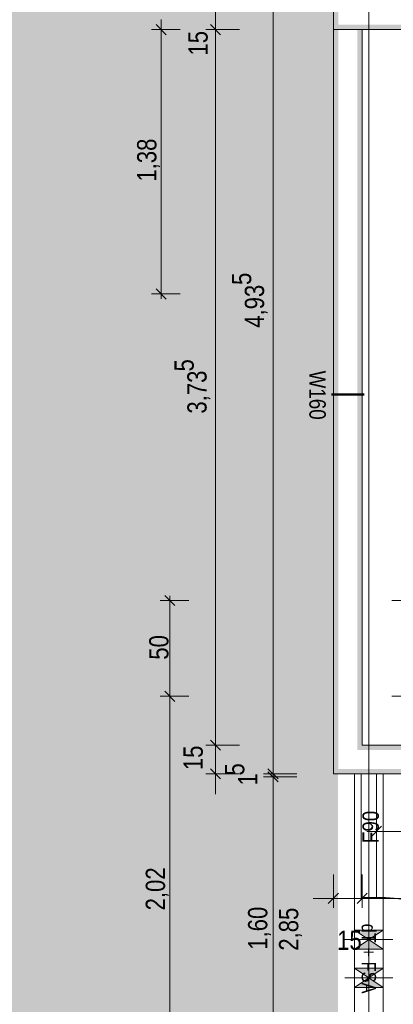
# Model space of a CAD drawing. Extents: x -620 to 300, y 62 to 1112.
# Tile 162 of 200: x -493 to -454, y 622 to 725. Entities that reach past the tile are written whole.
import ezdxf
from ezdxf.lldxf.tags import DXFTag

# ---------------------------------------------------------------- set-up
doc = ezdxf.new("R2010")
doc.units = 0
doc.layers.get('0').update_dxf_attribs({"lineweight": 13})
for name, color, linetype, lineweight, true_color in [('00 -Bauelemente -Gipskarton', 7, 'Continuous', 9, 0xff7fe6), ('30 -34 Innenwände- 11 Durchbruch', 4, 'Continuous', 9, 0x00ffff), ('30 -34 Innenwände- 2 nichttragend', 7, 'Continuous', 18, 0xff7fe6), ('30 -34 Innenwände- 4 Türen_Fenster', 9, 'Continuous', 15, 0x808080), ('30 -35 Decken- 11 Durchbruch', 5, 'Continuous', 15, 0x0000ff), ('70 -76 Bemaßung- 2 Allgemein', 9, 'Continuous', 5, 0x808080), ('iwb_Layout BA_Markierung', 7, 'Continuous', 9, 0xbadcdc)]:
    doc.layers.add(name, color=color, linetype=linetype, lineweight=lineweight, true_color=true_color)
for name, color, linetype, lineweight in [('70 -71 Achsen- 1 Gebäudeachsen', 7, 'STRICHPUNKT2-A06CPVM0L0', 18), ('70 -75 Raumstempel- 3 Wandstempel', 7, 'Continuous', 50), ('Keine-A06CPVLYL0', 7, 'Continuous', 9)]:
    doc.layers.add(name, color=color, linetype=linetype, lineweight=lineweight)
doc.styles.get("Standard").update_dxf_attribs({"font": 'ARIALN.TTF'})
tags = doc.linetypes.add('grob-A06CPVLVL0', pattern=[14, 3, -8, 3]).pattern_tags.tags
tags[8:9] = [DXFTag(74, 4), DXFTag(75, 0), DXFTag(340, '0'), DXFTag(46, 0.0), DXFTag(50, 0.0), DXFTag(44, 0.0), DXFTag(45, 0.0)]
tags[6:7] = [DXFTag(74, 4), DXFTag(75, 0), DXFTag(340, '0'), DXFTag(46, 0.0), DXFTag(50, 0.0), DXFTag(44, 0.0), DXFTag(45, 0.0)]
tags[4:5] = [DXFTag(74, 4), DXFTag(75, 0), DXFTag(340, '0'), DXFTag(46, 0.0), DXFTag(50, 0.0), DXFTag(44, 0.0), DXFTag(45, 0.0)]
tags = doc.linetypes.add('STRICHPUNKT2-A06CPVM0L0', pattern=[12.7, 6.35, -3.175, 0, -3.175]).pattern_tags.tags
tags[10:11] = [DXFTag(74, 4), DXFTag(75, 0), DXFTag(340, '0'), DXFTag(46, 0.0), DXFTag(50, 0.0), DXFTag(44, 0.0), DXFTag(45, 0.0)]
tags[8:9] = [DXFTag(74, 4), DXFTag(75, 0), DXFTag(340, '0'), DXFTag(46, 0.0), DXFTag(50, 0.0), DXFTag(44, 0.0), DXFTag(45, 0.0)]
tags[6:7] = [DXFTag(74, 4), DXFTag(75, 0), DXFTag(340, '0'), DXFTag(46, 0.0), DXFTag(50, 0.0), DXFTag(44, 0.0), DXFTag(45, 0.0)]
tags[4:5] = [DXFTag(74, 4), DXFTag(75, 0), DXFTag(340, '0'), DXFTag(46, 0.0), DXFTag(50, 0.0), DXFTag(44, 0.0), DXFTag(45, 0.0)]

# ---------------------------------------------------------------- blocks, each defined once
blk = doc.blocks.new('Polygon-A06CPVLNL0')
at = {"color": 0, "linetype": 'ByBlock', "lineweight": -2, "ltscale": 0.13}
blk.add_solid([(-459.48, 86.61), (-538.63, 86.4), (-459.32, 1083.81), (-538.63, 1083.81)], dxfattribs=at)
blk = doc.blocks.new('Referenz-A06CPVM1L0')
at = {"layer": '00 -Bauelemente -Gipskarton', "color": 0, "linetype": 'Continuous', "lineweight": 0, "ltscale": 0.13}
for p, q in [((-457.43, 645.91), (-457.68, 645.91)), ((-457.18, 645.91), (-457.43, 645.91)), ((-454.93, 645.91), (-455.18, 645.91)), ((-454.68, 645.91), (-454.93, 645.91))]:
    blk.add_line(p, q, dxfattribs=at)
for points in [[(-459.88, 723.61), (-459.63, 723.86), (-459.88, 744.61), (-459.63, 744.61)], [(-459.63, 723.86), (-459.38, 724.11), (-459.63, 744.61), (-459.38, 744.61)], [(-459.88, 723.61), (-441.18, 723.61), (-459.63, 723.86), (-441.18, 723.86)], [(-459.63, 723.86), (-441.18, 723.86), (-459.38, 724.11), (-441.18, 724.11)], [(-459.63, 723.61), (-459.88, 723.61), (-459.63, 646.16), (-459.88, 645.91)], [(-459.38, 723.61), (-459.63, 723.61), (-459.38, 646.41), (-459.63, 646.16)], [(-457.13, 723.61), (-457.38, 723.61), (-457.13, 648.66), (-457.38, 648.41)], [(-456.88, 723.61), (-457.13, 723.61), (-456.88, 648.91), (-457.13, 648.66)], [(-441.18, 648.41), (-441.18, 648.66), (-457.38, 648.41), (-457.13, 648.66)], [(-441.18, 648.66), (-441.18, 648.91), (-457.13, 648.66), (-456.88, 648.91)], [(-438.68, 645.91), (-438.93, 646.16), (-459.88, 645.91), (-459.63, 646.16)], [(-438.93, 646.16), (-439.18, 646.41), (-459.63, 646.16), (-459.38, 646.41)]]:
    blk.add_solid(points, dxfattribs=at)
at = {"layer": '30 -34 Innenwände- 11 Durchbruch', "color": 0, "linetype": 'Continuous', "ltscale": 0.13}
for p, q in [((-457.68, 629.61), (-454.68, 629.61)), ((-454.68, 629.61), (-457.68, 627.61)), ((-454.68, 627.61), (-457.68, 629.61)), ((-457.68, 627.61), (-457.68, 629.61)), ((-454.68, 627.61), (-454.68, 629.61)), ((-457.68, 627.61), (-454.68, 627.61)), ((-457.68, 625.61), (-454.68, 625.61)), ((-454.68, 625.61), (-457.68, 623.61)), ((-454.68, 623.61), (-457.68, 625.61)), ((-457.68, 623.61), (-457.68, 625.61)), ((-454.68, 623.61), (-454.68, 625.61)), ((-457.68, 623.61), (-454.68, 623.61))]:
    blk.add_line(p, q, dxfattribs=at)
at = {"layer": '30 -34 Innenwände- 11 Durchbruch', "color": 0, "linetype": 'grob-A06CPVLVL0', "ltscale": 0.13}
for p, q in [((-453.68, 628.61), (-458.68, 628.61)), ((-453.68, 624.61), (-458.68, 624.61))]:
    blk.add_line(p, q, dxfattribs=at)
at = {"layer": '30 -34 Innenwände- 11 Durchbruch', "color": 0, "linetype": 'Continuous', "ltscale": 0.13}
for points in [[(-454.68, 629.61), (-456.18, 628.61), (-457.68, 629.61)], [(-454.68, 627.61), (-457.68, 627.61), (-456.18, 628.61)], [(-454.68, 625.61), (-456.18, 624.61), (-457.68, 625.61)], [(-454.68, 623.61), (-457.68, 623.61), (-456.18, 624.61)]]:
    blk.add_solid(points, dxfattribs=at)
at = {"layer": '30 -34 Innenwände- 2 nichttragend', "color": 0, "linetype": 'Continuous', "ltscale": 0.18}
for p, q in [((-459.88, 744.61), (-459.88, 723.61)), ((-459.88, 723.61), (-459.88, 645.91)), ((-441.18, 723.61), (-459.88, 723.61)), ((-456.88, 723.61), (-456.88, 648.91)), ((-456.88, 648.91), (-441.18, 648.91)), ((-459.88, 645.91), (-457.68, 645.91)), ((-457.68, 645.91), (-454.93, 645.91)), ((-457.68, 645.91), (-457.43, 645.91)), ((-457.43, 645.91), (-457.18, 645.91)), ((-457.18, 645.91), (-455.18, 645.91)), ((-455.18, 645.91), (-454.93, 645.91)), ((-454.93, 645.91), (-454.68, 645.91)), ((-454.93, 645.91), (-454.68, 645.91)), ((-454.68, 645.91), (-438.68, 645.91)), ((-454.68, 645.61), (-454.68, 645.91))]:
    blk.add_line(p, q, dxfattribs=at)
at = {"layer": '30 -34 Innenwände- 4 Türen_Fenster', "color": 0, "linetype": 'grob-A06CPVLVL0', "ltscale": 0.15}
for p, q in [((-457.68, 645.91), (-457.68, 613.61)), ((-454.68, 645.91), (-454.68, 613.61))]:
    blk.add_line(p, q, dxfattribs=at)
at = {"layer": '30 -34 Innenwände- 4 Türen_Fenster', "color": 0, "linetype": 'Continuous', "ltscale": 0.15}
for p, q in [((-456.98, 633.01), (-456.98, 645.91)), ((-456.98, 645.91), (-455.38, 645.91)), ((-455.38, 645.91), (-455.38, 633.01)), ((-455.38, 633.01), (-456.98, 633.01))]:
    blk.add_line(p, q, dxfattribs=at)
at = {"layer": '30 -34 Innenwände- 4 Türen_Fenster', "color": 0, "linetype": 'grob-A06CPVLVL0', "ltscale": 0.15}
blk.add_ellipse((-455.38, 615.01), major_axis=(18, 0), ratio=1, start_param=0, end_param=1.570796, dxfattribs=at)
at = {"layer": '30 -35 Decken- 11 Durchbruch', "color": 0, "linetype": 'grob-A06CPVLVL0', "lineweight": 9, "ltscale": 0.13}
for p, q in [((-453.78, 664.01), (-442.58, 664.01)), ((-453.78, 654.01), (-442.58, 654.01))]:
    blk.add_line(p, q, dxfattribs=at)
at = {"layer": '70 -71 Achsen- 1 Gebäudeachsen', "color": 0, "linetype": 'STRICHPUNKT2-A06CPVM0L0', "ltscale": 0.18}
blk.add_line((-456.18, 1084.55), (-456.18, 85.11), dxfattribs=at)
at = {"layer": '70 -75 Raumstempel- 3 Wandstempel', "color": 0, "linetype": 'Continuous', "ltscale": 0.5}
blk.add_line((-460.08, 685.51), (-456.68, 685.51), dxfattribs=at)
at = {"layer": '70 -76 Bemaßung- 2 Allgemein', "color": 0, "linetype": 'Continuous', "ltscale": 0.13}
for p, q in [((-466.18, 646.97), (-466.18, 743.55)), ((-472.18, 723.61), (-472.18, 726.61)), ((-477.86, 723.11), (-477.86, 724.67)), ((-477.33, 723.08), (-478.39, 724.14)), ((-478.39, 724.14), (-477.33, 723.08)), ((-477.86, 724.11), (-477.86, 722.55)), ((-472.18, 724.61), (-472.18, 722.55)), ((-472.18, 724.61), (-472.18, 722.55)), ((-475.86, 723.61), (-478.86, 723.61)), ((-475.86, 723.61), (-478.86, 723.61)), ((-469.68, 723.61), (-473.18, 723.61)), ((-469.68, 723.61), (-473.18, 723.61)), ((-477.86, 697.07), (-477.86, 722.55)), ((-472.18, 722.55), (-472.18, 721.49)), ((-472.18, 649.97), (-472.18, 722.55)), ((-477.86, 695.51), (-477.86, 697.07)), ((-475.86, 696.01), (-478.86, 696.01)), ((-477.33, 695.48), (-478.39, 696.54)), ((-477.49, 664.54), (-476.43, 663.48)), ((-476.96, 664.51), (-476.96, 662.95)), ((-474.96, 664.01), (-477.96, 664.01)), ((-476.96, 655.07), (-476.96, 662.95)), ((-476.96, 653.51), (-476.96, 655.07)), ((-474.96, 654.01), (-477.96, 654.01)), ((-474.96, 654.01), (-477.96, 654.01)), ((-476.43, 653.48), (-477.49, 654.54)), ((-477.49, 654.54), (-476.43, 653.48)), ((-476.96, 654.51), (-476.96, 652.95)), ((-476.96, 614.67), (-476.96, 652.95)), ((-472.18, 649.97), (-472.18, 651.03)), ((-472.18, 647.91), (-472.18, 649.97)), ((-472.18, 647.91), (-472.18, 649.97)), ((-469.68, 648.91), (-473.18, 648.91)), ((-469.68, 648.91), (-473.18, 648.91)), ((-472.18, 645.91), (-472.18, 648.91)), ((-466.18, 646.97), (-466.18, 648.03)), ((-472.18, 646.91), (-472.18, 644.85)), ((-466.18, 644.91), (-466.18, 646.97)), ((-466.18, 644.91), (-466.18, 646.97)), ((-466.18, 646.61), (-466.18, 644.55)), ((-466.18, 646.61), (-466.18, 644.55)), ((-469.68, 645.91), (-473.18, 645.91)), ((-463.68, 645.91), (-467.18, 645.91)), ((-463.68, 645.91), (-467.18, 645.91)), ((-463.68, 645.61), (-467.18, 645.61)), ((-463.68, 645.61), (-467.18, 645.61)), ((-466.18, 645.61), (-466.18, 645.91)), ((-472.18, 644.85), (-472.18, 643.79)), ((-466.18, 644.55), (-466.18, 643.49)), ((-466.18, 614.67), (-466.18, 644.55)), ((-455.38, 642.41), (-455.38, 638.91)), ((-456.38, 639.91), (-454.32, 639.91)), ((-418.44, 639.91), (-454.32, 639.91)), ((-459.88, 635.41), (-459.88, 631.91)), ((-456.88, 635.41), (-456.88, 631.91)), ((-456.88, 635.41), (-456.88, 631.91)), ((-460.94, 632.91), (-462, 632.91)), ((-458.88, 632.91), (-460.94, 632.91)), ((-456.88, 632.91), (-459.88, 632.91)), ((-457.88, 632.91), (-455.82, 632.91)), ((-457.88, 632.91), (-455.82, 632.91)), ((-455.82, 632.91), (-454.76, 632.91)), ((-442.24, 632.91), (-455.82, 632.91))]:
    blk.add_line(p, q, dxfattribs=at)
at = {"layer": '70 -76 Bemaßung- 2 Allgemein', "color": 0, "linetype": 'Continuous', "lineweight": 20, "ltscale": 0.2}
for p, q in [((-472.71, 724.14), (-471.65, 723.08)), ((-472.71, 724.14), (-471.65, 723.08)), ((-471.65, 648.38), (-472.71, 649.44)), ((-471.65, 648.38), (-472.71, 649.44)), ((-472.71, 646.44), (-471.65, 645.38)), ((-465.65, 645.38), (-466.71, 646.44)), ((-465.65, 645.38), (-466.71, 646.44)), ((-466.71, 646.14), (-465.65, 645.08)), ((-466.71, 646.14), (-465.65, 645.08)), ((-455.91, 639.38), (-454.85, 640.44)), ((-459.35, 633.44), (-460.41, 632.38)), ((-457.41, 632.38), (-456.35, 633.44)), ((-457.41, 632.38), (-456.35, 633.44))]:
    blk.add_line(p, q, dxfattribs=at)
at = {"layer": '70 -75 Raumstempel- 3 Wandstempel', "color": 0, "linetype": 'Continuous', "ltscale": 0.5, "char_height": 1.7117, "attachment_point": 1}
for s, insert, rotation in [('{\\fArial Narrow;W160}', (-460.68, 688.01), 270), ('{\\fArial Narrow;F90}', (-456.85, 638.68), 90)]:
    blk.add_mtext(s, dxfattribs=dict(at, insert=insert, rotation=rotation))
at = {"layer": '70 -76 Bemaßung- 2 Allgemein', "color": 0, "linetype": 'Continuous', "ltscale": 0.13, "char_height": 2.0138, "attachment_point": 1, "rotation": 90}
for s, insert in [('{\\fArial Narrow;15}', (-475.02, 720.9)), ('{\\fArial Narrow;1,38}', (-480.37, 707.74)), ('{\\fArial Narrow;5}', (-470.47, 696.95)), ('{\\fArial Narrow;4,93}', (-469.13, 692.48)), ('{\\fArial Narrow;5}', (-476.47, 687.92)), ('{\\fArial Narrow;3,73}', (-475.13, 683.52)), ('{\\fArial Narrow;50}', (-479.11, 657.83)), ('{\\fArial Narrow;15}', (-475.53, 646.3)), ('{\\fArial Narrow;5}', (-471.19, 645.74)), ('{\\fArial Narrow;1}', (-469.84, 644.7)), ('{\\fArial Narrow;2,02}', (-479.47, 631.66)), ('{\\fArial Narrow;1,60}', (-468.79, 627.55)), ('{\\fArial Narrow;2,85}', (-465.56, 627.45))]:
    blk.add_mtext(s, dxfattribs=dict(at, insert=insert))
at = {"layer": '70 -76 Bemaßung- 2 Allgemein', "color": 0, "linetype": 'Continuous', "ltscale": 0.13, "insert": (-459.49, 629.55), "char_height": 2.0138, "attachment_point": 1}
blk.add_mtext('{\\fArial Narrow;15}', dxfattribs=at)
at = {"layer": 'Keine-A06CPVLYL0', "color": 0, "linetype": 'Continuous', "ltscale": 0.13, "insert": (-455.43, 630.27), "char_height": 1.4977, "attachment_point": 1, "rotation": 270}
blk.add_mtext('{\\fArial Narrow;dT + FSA}', dxfattribs=at)

msp = doc.modelspace()

# ---------------------------------------------------------------- block references
at = {"color": 8, "lineweight": 13, "ltscale": 0.13, "true_color": 0x808080}
msp.add_blockref('Referenz-A06CPVM1L0', (0, 0), dxfattribs=at)
at = {"layer": 'iwb_Layout BA_Markierung', "ltscale": 0.13}
msp.add_blockref('Polygon-A06CPVLNL0', (0, 0), dxfattribs=at)

doc.saveas('drawing.dxf')
